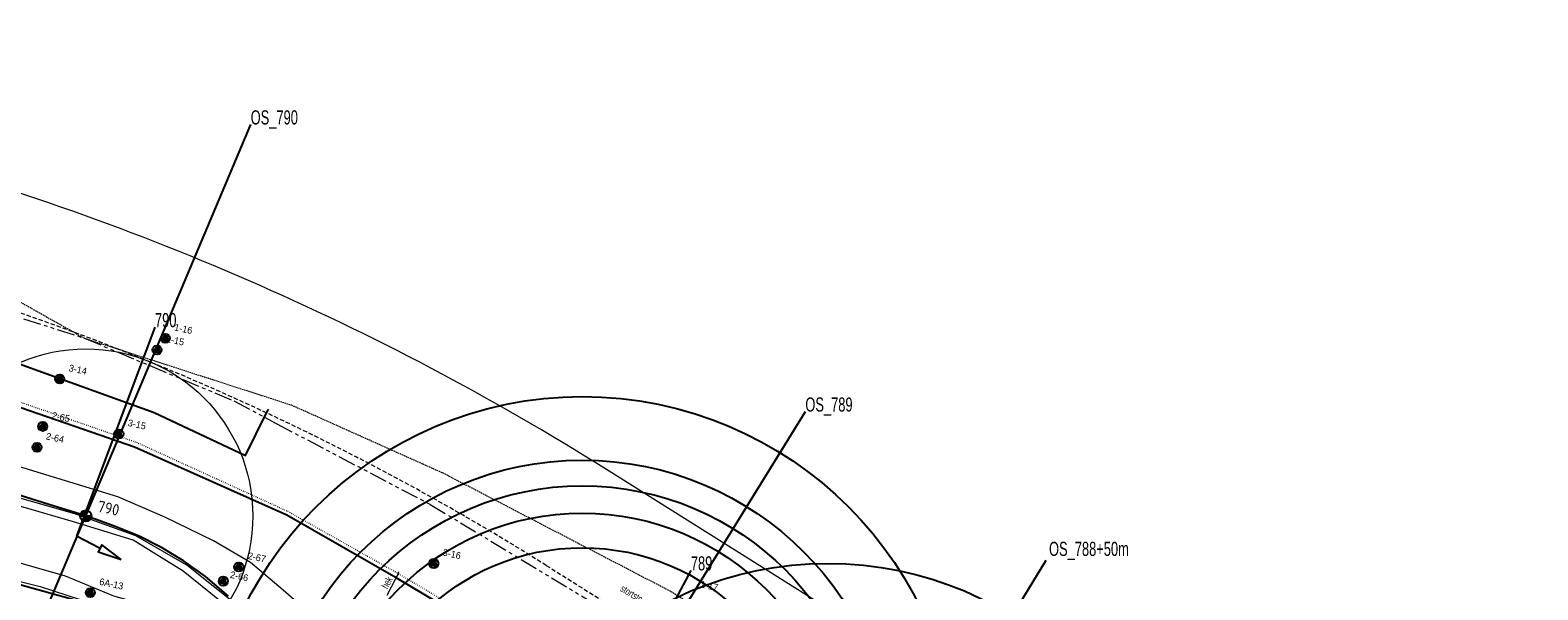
# Model space of a CAD drawing. Header units: metres. Extents: x 63969 to 66720, y 402115 to 403595.
# Tile 51 of 52: x 65875 to 66141, y 403145 to 403244. Entities that reach past the tile are written whole.
import ezdxf
from ezdxf.enums import TextEntityAlignment as Align

# ---------------------------------------------------------------- set-up
doc = ezdxf.new("R2010")
doc.units = ezdxf.units.M
for name, pattern in [('DOT', [0.25, 0, -0.25]), ('HIDDEN', [0.375, 0.25, -0.125]), ('PHANTOM2', [1.25, 0.625, -0.125, 0.125, -0.125, 0.125, -0.125])]:
    doc.linetypes.add(name, pattern=pattern)
for name, color, linetype in [('BS-BOORPUNTEN MET CODE', 2, 'CONTINUOUS'), ('BS-DWP KANT PUIN-STENEN', 253, 'CONTINUOUS'), ('BS-INSTEEK-SLOOT-KPN', 253, 'CONTINUOUS'), ('BS-SCHEIDINGSL-TALUDBEKL-NTZ', 253, 'CONTINUOUS'), ('BS-SCHEIDINGSLIJN-TALUDBEKLEDING', 253, 'CONTINUOUS'), ('DWARSPROFIEL_LOKATIE', 125, 'CONTINUOUS'), ('DWARSPROFIEL_LOKATIE_INGEMETEN', 1, 'CONTINUOUS'), ('Hulp dieptelijnen', 78, 'CONTINUOUS'), ('THEORETISCHE_NULLIJN', 125, 'CONTINUOUS')]:
    doc.layers.add(name, color=color, linetype=linetype)
for name, color, linetype, lineweight in [('BS-DIJKPAAL', 2, 'CONTINUOUS', 25), ('BS-DIJKPAALNR', 6, 'CONTINUOUS', 25), ('BS-HEKWERK-KL-1_5M', 253, 'RASTER', 0), ('BS-KANT-KREUKELBERM', 35, 'PHANTOM2', 0), ('BS-KRUINLIJN', 253, 'CONTINUOUS', 0), ('BS-OVERIGE-TEKSTEN', 253, 'CONTINUOUS', 0), ('BS-PERKOENRIJ', 203, 'DOT', 5), ('BS-RASTER', 253, 'RASTER', 0), ('BS-TEENLIJN', 253, 'CONTINUOUS', 0), ('BS-TEENSCHOT-INGEMETEN', 11, 'HIDDEN', 13), ('BS-TUSSENBERM', 253, 'CONTINUOUS', 0), ('BS-ZANDLIJN', 2, 'HIDDEN', 20), ('GM-C3D-POINT-BORING @ 1', 2, 'CONTINUOUS', 25), ('GM-C3D-POINT-LABEL_BORING', 7, 'CONTINUOUS', 25)]:
    doc.layers.add(name, color=color, linetype=linetype, lineweight=lineweight)
doc.layers.add('Cirkel ingemeten teen', color=69, linetype='CONTINUOUS', lineweight=9, plot=False)
doc.styles.add('ISO', font='isocp.shx', dxfattribs={"height": 2.5})
doc.linetypes.add('RASTER', pattern='A,3,-2,[200,RASTER,S=0.75,R=0,X=0,Y=0],-2,3', length=10)

# ---------------------------------------------------------------- blocks, each defined once
blk = doc.blocks.new('132')
at = {"layer": 'BS-DIJKPAAL'}
h = blk.add_hatch(color=256, dxfattribs=at)
h.paths.add_polyline_path([(0, 0), (0, 0.1, 0.414214), (-0.1, 0)])
h.paths.add_polyline_path([(0.1, 0), (0, 0), (0, -0.1, 0.414214)])
for p, q in [((-0.1, 0), (0.1, 0)), ((0, -0.1), (0, 0.1))]:
    blk.add_line(p, q, dxfattribs=at)
blk.add_circle((0, 0), 0.1, dxfattribs=at)
blk = doc.blocks.new('PIJLTJE')
at = {"layer": 'DWARSPROFIEL_LOKATIE'}
blk.add_line((0, 4.69), (0, 0), dxfattribs=at)
blk.add_lwpolyline([(0, 8.9), (-0.7, 4.69), (0.7, 4.69)], close=True, dxfattribs=at)
blk = doc.blocks.new('BORING-PBZ')
at = {"layer": 'BS-BOORPUNTEN MET CODE'}
h = blk.add_hatch(color=256, dxfattribs=at)
h.dxf.hatch_style = 1
h.paths.add_polyline_path([(0, 0.8), (-0.69, -0.4), (0.69, -0.4)])
blk.add_lwpolyline([(0, 0.8), (-0.69, -0.4), (0.69, -0.4)], close=True, dxfattribs=at)
blk.add_circle((0, 0), 0.8, dxfattribs=at)

msp = doc.modelspace()

# ---------------------------------------------------------------- linework, layer by layer
at = {"layer": 'BS-HEKWERK-KL-1_5M'}
msp.add_polyline3d([(65938.12, 403144.35, 0), (65939.71, 403147.43, 0)], dxfattribs=at)
at = {"layer": 'BS-INSTEEK-SLOOT-KPN'}
msp.add_polyline3d([(65788.91, 403171.33, 0), (65810.78, 403164.62, 0), (65830.06, 403158.89, 0), (65850.65, 403152.79, 0), (65858.96, 403150.31, 0), (65868.13, 403147.65, 0), (65883.64, 403143.36, 0), (65888.57, 403141.65, 0), (65889.89, 403140.77, 0), (65891.67, 403138.61, 0), (65894.92, 403133.16, 0), (65899.37, 403127.93, 0), (65908.24, 403119.51, 0), (65915.41, 403112.63, 0)], dxfattribs=at)
at = {"layer": 'BS-KANT-KREUKELBERM', "ltscale": 5}
msp.add_lwpolyline([(65568.73, 403271.56), (65603.68, 403262.46), (65651.7, 403251.09), (65701.8, 403238.7), (65745.93, 403227.57), (65796.62, 403213.79), (65806.36, 403211.39), (65842.3, 403202.26), (65856.08, 403198.88), (65884.68, 403189.75), (65911.09, 403178.67), (65916.47, 403175.79), (65918.55, 403174.68), (65945.74, 403160.38), (65983.97, 403137.29), (66021.57, 403113.01), (66033.6, 403105.62)], dxfattribs=at)
at = {"layer": 'BS-KRUINLIJN', "flags": 128}
msp.add_lwpolyline([(66104.88, 402928.73), (66101.33, 402963.05), (66093.87, 403010.09), (66088.89, 403031.91), (66085.68, 403040.63), (66077.82, 403047.28), (66053.81, 403061.64), (66010.33, 403088.8), (65987.92, 403103.53), (65978.6, 403108.71), (65968.61, 403112.3), (65959.34, 403114.91), (65946.52, 403119.09), (65939.71, 403122.18), (65928.94, 403127.85), (65928.04, 403128.49), (65921.14, 403132.62), (65911.87, 403140.71), (65902.13, 403148.58), (65893.27, 403154.08), (65882.77, 403157.29), (65835.59, 403171.05)], dxfattribs=at)
at = {"layer": 'BS-KRUINLIJN'}
for points in [[(66105.08, 402934.21, 0), (66102.26, 402963.23, 0), (66094.93, 403010.29, 0), (66090.54, 403032.12, 0), (66086.65, 403041.75, 0), (66078.37, 403048.39, 0), (66053.9, 403063.41, 0), (65988.66, 403104.55, 0), (65979.16, 403110.22, 0), (65969.05, 403113.46, 0), (65959.54, 403116.21, 0), (65947.11, 403120.15, 0), (65940.35, 403123.44, 0), (65929.94, 403129.33, 0), (65928.98, 403129.95, 0), (65921.86, 403133.63, 0), (65912.66, 403141.8, 0), (65902.75, 403149.65, 0), (65893.75, 403154.82, 0), (65883.17, 403158.69, 0), (65835.84, 403172.19, 0)], [(66104.88, 402928.73, 0), (66101.33, 402963.05, 0), (66093.87, 403010.09, 0), (66088.89, 403031.91, 0), (66085.68, 403040.63, 0), (66077.82, 403047.28, 0), (66053.81, 403061.64, 0), (66010.33, 403088.8, 0), (65987.92, 403103.53, 0), (65978.6, 403108.71, 0), (65968.61, 403112.3, 0), (65959.34, 403114.91, 0), (65946.52, 403119.09, 0), (65939.71, 403122.18, 0), (65928.94, 403127.85, 0), (65928.04, 403128.49, 0), (65921.14, 403132.62, 0), (65911.87, 403140.71, 0), (65902.13, 403148.58, 0), (65893.27, 403154.08, 0), (65882.77, 403157.29, 0), (65835.59, 403171.05, 0)]]:
    msp.add_polyline3d(points, dxfattribs=at)
at = {"layer": 'BS-OVERIGE-TEKSTEN'}
msp.add_lwpolyline([(66159.26, 402834.57), (66159.26, 402834.6), (66153.77, 402878.78), (66151.28, 402911.16), (66148.72, 402944.46), (66142.69, 402993.64), (66139.21, 403036.18, 0.236351), (66111.33, 403082.1), (65976.88, 403166.56)], format="xyb", dxfattribs=at)
msp.add_arc((65724.21, 402764.34), 475, 57.863, 75.1292, dxfattribs=at)
at = {"layer": 'BS-PERKOENRIJ'}
msp.add_lwpolyline([(65647.61, 403239.66), (65699.76, 403226.12), (65743.38, 403214.63), (65791.18, 403202.18), (65841.67, 403189.42), (65893.88, 403171.36), (65920.6, 403159.17), (65940.17, 403148.16), (65974.45, 403127.73), (66009.33, 403106.21), (66050.89, 403079.91), (66087.94, 403056.32), (66094.02, 403051.72), (66099.19, 403045.19), (66101.82, 403038.2), (66107.9, 402989.76), (66113.92, 402940.65), (66116.18, 402923.01), (66119.96, 402923.3), (66125.81, 402875.78), (66127.71, 402860.98)], dxfattribs=at)
at = {"layer": 'BS-RASTER', "flags": 128}
for points in [[(64747.48, 403346.14), (64729.68, 403334.51), (64717.34, 403328.89), (64714.44, 403327.01), (64712.08, 403323.83), (64714.03, 403314.83), (64717.92, 403307.09), (64723.83, 403299.69), (64733.81, 403293.37), (64738.73, 403297.94), (64754.04, 403316.89), (64761.89, 403326.39), (64774.47, 403341.26), (64789.17, 403358.37), (64797.37, 403367.78), (64804.91, 403376.16), (64811.43, 403383.93), (64813.9, 403386.64), (64815.65, 403387.99), (64817.68, 403388.86), (64820.65, 403389.76), (64824.06, 403390.35), (64827.49, 403390.88), (64830.23, 403391.09), (64834.34, 403391.35), (64837.57, 403391.15), (64839.48, 403390.96), (64850.33, 403389.16), (64866.06, 403385.95), (64883.18, 403381.98), (64896.37, 403379.34), (64911.24, 403376.16), (64926.93, 403372.77), (64944.88, 403368.72), (64962.52, 403364.93), (64980.23, 403361.08), (64996.68, 403357.43), (65007.03, 403355.12), (65016, 403353.21), (65026.07, 403351.12), (65038.13, 403348.62), (65054.64, 403345.09), (65074.77, 403340.9), (65092.72, 403337.13), (65111.01, 403333.14), (65117.3, 403330.53), (65122.35, 403327.37), (65129.18, 403323.35), (65134.54, 403321.45), (65144.56, 403317.55), (65153.05, 403314.66), (65163.71, 403310.09), (65168.78, 403308.86), (65173.13, 403307.98), (65175.29, 403307.44), (65176.61, 403307.37), (65179.12, 403307.3), (65184.27, 403307.91), (65196.95, 403309.51), (65198.45, 403309.52), (65202.27, 403308.89), (65209.16, 403307.24), (65216.59, 403306.14), (65221.27, 403305.81), (65223.56, 403305.41), (65232.17, 403303.56), (65239.14, 403302.71), (65247.89, 403302.58), (65254.35, 403302.34), (65259.5, 403301.35), (65274.02, 403297.93), (65284.36, 403295.46), (65297.61, 403292.48), (65316.82, 403288.12), (65336.97, 403283.64), (65354.26, 403279.54), (65376.32, 403274.61), (65393.36, 403270.6), (65399.35, 403269.37), (65421.31, 403264.52), (65443.29, 403259.7), (65470.8, 403253.38), (65492.38, 403248.16), (65508.8, 403244.79), (65538.21, 403238.19), (65553.36, 403234.64), (65558.51, 403233.5), (65583.34, 403228.14), (65604.02, 403223.78), (65625.79, 403219.02), (65639.28, 403215.87), (65647.34, 403213.53), (65649.91, 403212.76), (65660.01, 403210.09), (65680.2, 403203.86), (65700.68, 403197.83), (65721.35, 403191.46), (65735.12, 403187.69), (65759, 403180.59), (65778.85, 403174.77), (65788.57, 403172.09), (65805.1, 403166.87), (65823.5, 403161.27), (65837.19, 403157.37), (65851.66, 403153.05), (65863.84, 403149.49), (65867.69, 403148.18), (65876.86, 403145.89), (65888.82, 403142.03), (65892.65, 403139.29), (65894.62, 403136.96), (65899.21, 403130.93)], [(65939.71, 403147.43), (65940.17, 403148.16), (65940.2, 403148.47)]]:
    msp.add_lwpolyline(points, dxfattribs=at)
at = {"layer": 'BS-SCHEIDINGSL-TALUDBEKL-NTZ'}
msp.add_polyline3d([(65916.47, 403175.79, 0), (65917.17, 403177.22, 0)], dxfattribs=at)
at = {"layer": 'BS-SCHEIDINGSLIJN-TALUDBEKLEDING'}
for points in [[(66116.18, 402923.01), (66115.13, 402922.81), (66113.01, 402940.17), (66107.03, 402990.6), (66100.75, 403037.87), (66098.27, 403044.8), (66093.28, 403050.96), (66087.52, 403055.31), (66050.26, 403079.12), (66008.58, 403105.51), (65974.05, 403127), (65939.71, 403147.43), (65920.45, 403158.52), (65893.52, 403170.47), (65841.1, 403188.65), (65790.63, 403201.2), (65743.41, 403213.66), (65699.67, 403225.19), (65647.45, 403238.73)], [(65856.08, 403198.88), (65854.69, 403194.35), (65853.9, 403192.15), (65897, 403176.63), (65913.13, 403169.03), (65916.84, 403176.55)]]:
    msp.add_lwpolyline(points, dxfattribs=at)
at = {"layer": 'BS-TEENLIJN'}
msp.add_polyline3d([(65833.48, 403161.45, 0), (65881.29, 403147.8, 0), (65889.79, 403144.25, 0), (65894.08, 403143.07, 0), (65899.27, 403140.11, 0), (65913, 403127.95, 0), (65923.01, 403120.6, 0), (65923.94, 403120, 0), (65934.09, 403115.22, 0), (65943.42, 403110.75, 0), (65953.6, 403106.94, 0), (65964.26, 403104, 0), (65974.6, 403101.39, 0), (66017.16, 403074.94, 0), (66054.42, 403051.68, 0), (66065.23, 403044.97, 0), (66072.37, 403039.97, 0), (66076.2, 403036.81, 0), (66079.37, 403032.91, 0), (66083.01, 403024.49, 0), (66085.82, 403017.38, 0), (66093.47, 402974.26, 0), (66096.4, 402954.22, 0), (66099.56, 402921.16, 0)], dxfattribs=at)
at = {"layer": 'BS-TEENSCHOT-INGEMETEN', "ltscale": 3}
msp.add_line((65966.24, 403149.63), (66096.63, 403067.72), dxfattribs=at)
msp.add_arc((65724.21, 402764.34), 455, 57.863, 75.1292, dxfattribs=at)
at = {"layer": 'BS-TUSSENBERM'}
msp.add_lwpolyline([(65932.6, 403135.49), (65925.52, 403140.2), (65919.76, 403145.25), (65914, 403150.16), (65907.49, 403153.98), (65898.87, 403158.14), (65890.58, 403161.72), (65837.96, 403177.8), (65788.38, 403192.03), (65741.14, 403205.76), (65698.64, 403218.8), (65646.08, 403233.69)], dxfattribs=at)
at = {"layer": 'BS-ZANDLIJN'}
msp.add_polyline3d([(65652.65, 403256.41, 0), (65703.47, 403242.79, 0), (65745.62, 403232.29, 0), (65783.28, 403225.33, 0), (65791.96, 403227.04, 0), (65801.69, 403222.86, 0), (65806.79, 403215.02, 0), (65843.26, 403206.63, 0), (65857.02, 403205.31, 0), (65884.68, 403189.75, 0), (65921.2, 403177.96, 0), (65948, 403165.95, 0), (65988.25, 403145.04, 0), (66025.24, 403122.12, 0), (66055.15, 403100.54, 0), (66095.66, 403077.84, 0), (66110.19, 403064.55, 0), (66114.33, 403056.31, 0), (66120.99, 403035.97, 0), (66124.49, 403012.18, 0), (66133.3, 402929.06, 0), (66143.35, 402852.71, 0), (66141.34, 402833.92, 0), (66135.12, 402830.23, 0)], dxfattribs=at)
at = {"layer": 'Cirkel ingemeten teen'}
msp.add_circle((65884.92, 403158.35), 29.5, dxfattribs=at)
at = {"layer": 'DWARSPROFIEL_LOKATIE'}
for p, q in [((65855.8, 403089.24), (65914.04, 403227.47)), ((65933.21, 403049.13), (66011.99, 403176.78))]:
    msp.add_line(p, q, dxfattribs=at)
at = {"layer": 'DWARSPROFIEL_LOKATIE', "color": 203}
msp.add_line((65975.76, 403022.87), (66054.54, 403150.52), dxfattribs=at)
at = {"layer": 'DWARSPROFIEL_LOKATIE_INGEMETEN'}
for points in [[(65897.14, 403191.68), (65883.3, 403154.8)], [(65991.77, 403148.73), (65971.08, 403110.08)]]:
    msp.add_lwpolyline(points, dxfattribs=at)
at = {"layer": 'Hulp dieptelijnen'}
for centre, radius in [((65972.6, 403112.95), 66.47), ((65972.6, 403112.95), 55.27), ((65972.6, 403112.95), 50.72), ((65972.6, 403112.95), 45.9), ((65972.6, 403112.95), 39.79), ((66015.93, 403087.96), 62.02)]:
    msp.add_circle(centre, radius, dxfattribs=at)
at = {"layer": 'THEORETISCHE_NULLIJN', "flags": 128}
msp.add_lwpolyline([(65910.11, 403144.17), (65906.08, 403147.68), (65902.16, 403150.45), (65898.32, 403152.77), (65894.21, 403154.82), (65890.13, 403156.52), (65885.3, 403158.23), (65878.37, 403160.39), (65866.94, 403163.97)], dxfattribs=at)

# ---------------------------------------------------------------- block references
at = {"layer": 'BS-DIJKPAAL', "xscale": 10, "yscale": 10, "zscale": 10}
msp.add_blockref('132', (65884.92, 403158.35), dxfattribs=at)
at = {"layer": 'BS-DWP KANT PUIN-STENEN', "rotation": 242.3138608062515}
msp.add_blockref('PIJLTJE', (65883.3, 403154.8), dxfattribs=at)
at = {"layer": 'GM-C3D-POINT-BORING @ 1', "rotation": 348}
for p in [(65898.97, 403189.71), (65897.51, 403187.67), (65880.33, 403182.52), (65877.33, 403174.15), (65890.76, 403172.84), (65876.31, 403170.47), (65946.38, 403149.96), (65911.95, 403149.36), (65885.73, 403144.8), (65909.19, 403146.84)]:
    msp.add_blockref('BORING-PBZ', p, dxfattribs=at)

# ---------------------------------------------------------------- texts
at = {"layer": 'BS-DIJKPAALNR', "style": 'ISO'}
msp.add_text('790', height=2, rotation=348.0032, dxfattribs=at).set_placement((65886.87, 403159.14))
at = {"layer": 'BS-OVERIGE-TEKSTEN', "width": 0.68}
msp.add_text('hek', height=1.25, rotation=61.2421, dxfattribs=at).set_placement((65939.01, 403146.09), align=Align.BOTTOM_CENTER)
msp.add_text('stortsteen', height=1.25, rotation=328.7836, dxfattribs=at).set_placement((65981.93, 403144.25), align=Align.MIDDLE)
at = {"layer": 'DWARSPROFIEL_LOKATIE', "width": 0.68}
for s, p in [('OS_790', (65914.04, 403227.47)), ('OS_789', (66011.99, 403176.78))]:
    msp.add_text(s, height=2.5, dxfattribs=at).set_placement(p)
at = {"layer": 'DWARSPROFIEL_LOKATIE', "color": 203, "width": 0.68}
msp.add_text('OS_788+50m', height=2.5, dxfattribs=at).set_placement((66055.02, 403151.29))
at = {"layer": 'DWARSPROFIEL_LOKATIE_INGEMETEN', "width": 0.68}
for s, p in [('790', (65897.14, 403191.68)), ('789', (65991.77, 403148.73))]:
    msp.add_text(s, height=2.5, dxfattribs=at).set_placement(p)
at = {"layer": 'GM-C3D-POINT-LABEL_BORING', "linetype": 'ByBlock', "char_height": 1.2, "attachment_point": 4, "rotation": 348.0032}
for s, insert in [('1-16', (65900.59, 403191.71)), ('1-15', (65899.14, 403189.67)), ('3-14', (65881.95, 403184.52)), ('2-65', (65878.95, 403176.15)), ('3-15', (65892.38, 403174.84)), ('2-64', (65877.93, 403172.47)), ('2-67', (65913.57, 403151.36)), ('3-16', (65948, 403151.96)), ('2-66', (65910.45, 403148.03)), ('6A-13', (65887.35, 403146.8)), ('1-17', (65993.45, 403146.35))]:
    msp.add_mtext(s, dxfattribs=dict(at, insert=insert))

doc.saveas('drawing.dxf')
